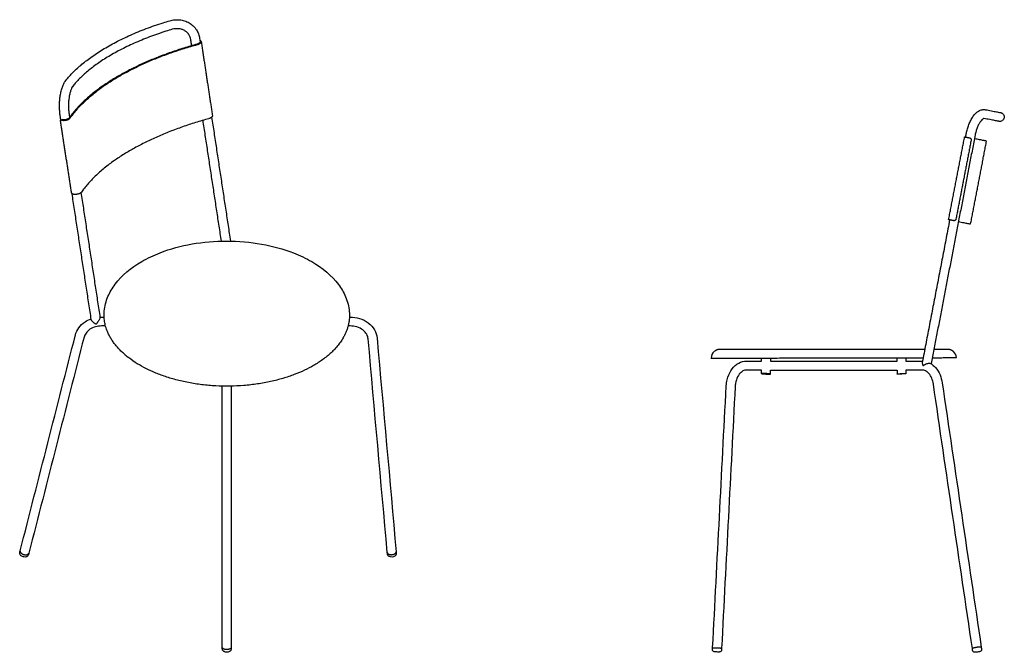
# Model space of a CAD drawing. Header units: millimetres. Extents: x -1688 to 1688, y -497 to 497.
# Tile 1 of 3: x -1688 to -148, y -493 to 497. Entities that reach past the tile are written whole.
import ezdxf

# ---------------------------------------------------------------- set-up
doc = ezdxf.new("R2010")
doc.units = ezdxf.units.MM
doc.layers.add('Défaut', color=7, linetype='Continuous', true_color=0x000000)

msp = doc.modelspace()

# ---------------------------------------------------------------- linework, layer by layer
at = {"layer": 'Défaut', "lineweight": -3}
for points in [[(-1406.5, 468), (-1405.6, 462.2)], [(-1622.1, 340.6), (-1623.5, 340.1), (-1624.7, 347.9)]]:
    msp.add_lwpolyline(points, dxfattribs=at)
for points, knots in [([(-1617, 400.3), (-1615.1, 402.8), (-1613.3, 404.9), (-1611.5, 407), (-1609.7, 409.1), (-1607.8, 411.1), (-1605.8, 413.2), (-1605.8, 413.2), (-1605.8, 413.2), (-1605.8, 413.2), (-1601.7, 417.4), (-1597.2, 421.6), (-1592.4, 425.7), (-1587.5, 429.9), (-1582.2, 434.1), (-1576.6, 438.1), (-1570.8, 442.3), (-1564.7, 446.3), (-1558.2, 450.3), (-1551.7, 454.3), (-1544.7, 458.2), (-1537.5, 462), (-1530.2, 465.8), (-1522.6, 469.5), (-1514.7, 473), (-1506.7, 476.5), (-1498.4, 479.9), (-1489.9, 483.2), (-1481.3, 486.4), (-1472.5, 489.5), (-1463.5, 492.3), (-1460, 493.4), (-1456.5, 494.5), (-1452.9, 495.6)], [414.99108, 414.99108, 414.99108, 414.99108, 427.934497, 427.934497, 427.934497, 440.812524, 440.812524, 440.812524, 440.867624, 440.867624, 440.867624, 467.588895, 467.588895, 467.588895, 495.069235, 495.069235, 495.069235, 523.218239, 523.218239, 523.218239, 551.92669, 551.92669, 551.92669, 581.067256, 581.067256, 581.067256, 610.500059, 610.500059, 610.500059, 640.081952, 640.081952, 640.081952, 651.590229, 651.590229, 651.590229, 651.590229]), ([(-1452.9, 495.6), (-1450.5, 496.2), (-1448.1, 496.7), (-1445.7, 496.9), (-1443.1, 497.1), (-1440.5, 497.1), (-1438, 496.9), (-1435.3, 496.7), (-1432.7, 496.1), (-1430.2, 495.4), (-1427.6, 494.6), (-1425.2, 493.5), (-1422.9, 492.2), (-1420.6, 490.8), (-1418.4, 489.2), (-1416.5, 487.4), (-1415.2, 486.1), (-1414, 484.8), (-1412.9, 483.3), (-1412.4, 482.7), (-1412, 482.1), (-1411.6, 481.5), (-1410.2, 479.4), (-1409.1, 477.2), (-1408.3, 474.8), (-1407.4, 472.6), (-1406.9, 470.3), (-1406.5, 468)], [651.590229, 651.590229, 651.590229, 651.590229, 659.154015, 659.154015, 659.154015, 667.209505, 667.209505, 667.209505, 675.648217, 675.648217, 675.648217, 684.315581, 684.315581, 684.315581, 693.021646, 693.021646, 693.021646, 699.106173, 699.106173, 699.106173, 701.553304, 701.553304, 701.553304, 709.745192, 709.745192, 709.745192, 717.447361, 717.447361, 717.447361, 717.447361]), ([(-1449.3, 482.1), (-1452.6, 481.1), (-1456, 480), (-1459.3, 479), (-1468, 476.2), (-1476.6, 473.2), (-1484.9, 470.1), (-1493.2, 466.9), (-1501.2, 463.6), (-1509, 460.2), (-1516.6, 456.8), (-1524, 453.2), (-1531.1, 449.5), (-1538, 445.9), (-1544.6, 442.2), (-1550.9, 438.3), (-1557.1, 434.6), (-1562.9, 430.7), (-1568.4, 426.8), (-1573.7, 422.9), (-1578.7, 419), (-1583.3, 415.1), (-1587.8, 411.2), (-1592, 407.4), (-1595.8, 403.4), (-1595.8, 403.4), (-1595.8, 403.4), (-1595.8, 403.4), (-1597.6, 401.5), (-1599.3, 399.7), (-1601, 397.8), (-1602.6, 395.9), (-1604.1, 394.1), (-1605.6, 392.2)], [341.323135, 341.323135, 341.323135, 341.323135, 352.21703, 352.21703, 352.21703, 381.095013, 381.095013, 381.095013, 409.801795, 409.801795, 409.801795, 438.190845, 438.190845, 438.190845, 466.118892, 466.118892, 466.118892, 493.455233, 493.455233, 493.455233, 520.087483, 520.087483, 520.087483, 545.922756, 545.922756, 545.922756, 545.975958, 545.975958, 545.975958, 558.402269, 558.402269, 558.402269, 570.596401, 570.596401, 570.596401, 570.596401]), ([(-1420.3, 465.9), (-1420.6, 467.3), (-1420.9, 468.7), (-1421.4, 470), (-1421.9, 471.3), (-1422.5, 472.6), (-1423.3, 473.8), (-1423.6, 474.2), (-1423.8, 474.5), (-1424.1, 474.9), (-1424.7, 475.7), (-1425.4, 476.5), (-1426.2, 477.3), (-1427.3, 478.3), (-1428.5, 479.3), (-1429.9, 480), (-1431.3, 480.8), (-1432.8, 481.5), (-1434.4, 482), (-1435.9, 482.5), (-1437.6, 482.8), (-1439.3, 483), (-1440.9, 483.1), (-1442.6, 483.1), (-1444.4, 483), (-1446, 482.8), (-1447.6, 482.5), (-1449.2, 482.1)], [408.239105, 408.239105, 408.239105, 408.239105, 413.438159, 413.438159, 413.438159, 418.938049, 418.938049, 418.938049, 420.579107, 420.579107, 420.579107, 424.65994, 424.65994, 424.65994, 430.517641, 430.517641, 430.517641, 436.394675, 436.394675, 436.394675, 442.174411, 442.174411, 442.174411, 447.747683, 447.747683, 447.747683, 452.956212, 452.956212, 452.956212, 452.956212]), ([(-1624.7, 347.9), (-1625, 350), (-1625.2, 352.1), (-1625.4, 354.3), (-1625.6, 356.6), (-1625.7, 359), (-1625.7, 361.4), (-1625.7, 363.9), (-1625.6, 366.5), (-1625.5, 369), (-1625.3, 371.5), (-1625, 374.1), (-1624.7, 376.6), (-1624.4, 379.1), (-1623.9, 381.5), (-1623.4, 383.8), (-1622.9, 386.1), (-1622.3, 388.2), (-1621.7, 390.3), (-1621, 392.2), (-1620.3, 394.1), (-1619.5, 395.8), (-1618.7, 397.4), (-1617.9, 398.9), (-1617, 400.3)], [355.452895, 355.452895, 355.452895, 355.452895, 362.348039, 362.348039, 362.348039, 369.629221, 369.629221, 369.629221, 377.202932, 377.202932, 377.202932, 384.945279, 384.945279, 384.945279, 392.716083, 392.716083, 392.716083, 400.37944, 400.37944, 400.37944, 407.825308, 407.825308, 407.825308, 414.99108, 414.99108, 414.99108, 414.99108]), ([(-1605.4, 392.5), (-1605.8, 391.8), (-1606.3, 390.9), (-1606.8, 389.9), (-1607.3, 388.8), (-1607.9, 387.4), (-1608.3, 385.9), (-1608.9, 384.4), (-1609.3, 382.6), (-1609.7, 380.7), (-1610.2, 378.8), (-1610.5, 376.8), (-1610.8, 374.6), (-1611.1, 372.5), (-1611.4, 370.3), (-1611.5, 368.1), (-1611.6, 365.9), (-1611.7, 363.7), (-1611.7, 361.5), (-1611.7, 359.4), (-1611.6, 357.4), (-1611.4, 355.4), (-1611.3, 353.5), (-1611.1, 351.7), (-1610.8, 350)], [570.997206, 570.997206, 570.997206, 570.997206, 576.779338, 576.779338, 576.779338, 582.981414, 582.981414, 582.981414, 589.505386, 589.505386, 589.505386, 596.212368, 596.212368, 596.212368, 602.943185, 602.943185, 602.943185, 609.538819, 609.538819, 609.538819, 615.859523, 615.859523, 615.859523, 621.797913, 621.797913, 621.797913, 621.797913]), ([(-207.3, 319.3), (-206.9, 321.6), (-206.3, 323.9), (-205.7, 326.1), (-205.1, 328.4), (-204.3, 330.7), (-203.5, 332.9), (-202.6, 335.3), (-201.6, 337.5), (-200.5, 339.5), (-199.4, 341.7), (-198.2, 343.6), (-197, 345.5), (-195.7, 347.3), (-194.3, 349), (-192.8, 350.4), (-192.6, 350.6), (-192.4, 350.9), (-192, 351.2), (-191.8, 351.4), (-191.7, 351.5), (-190.5, 352.5), (-189.4, 353.4), (-188.1, 354.1), (-186.4, 355.1), (-184.6, 355.8), (-182.7, 356.2), (-180.9, 356.6), (-179, 356.6), (-177.1, 356.3)], [407.341653, 407.341653, 407.341653, 407.341653, 414.331884, 414.331884, 414.331884, 421.762291, 421.762291, 421.762291, 429.549443, 429.549443, 429.549443, 437.588295, 437.588295, 437.588295, 445.772057, 445.772057, 445.772057, 447.125431, 447.125431, 447.913158, 447.913158, 447.913158, 454.011041, 454.011041, 454.011041, 462.255264, 462.255264, 462.255264, 470.318049, 470.318049, 470.318049, 470.318049]), ([(-177.1, 356.3), (-175.6, 356), (-174.2, 355.7), (-172.9, 355.5), (-169.4, 354.8), (-166.4, 354.2), (-163.8, 353.7), (-161.3, 353.2), (-159.2, 352.8), (-157.7, 352.5), (-156.1, 352.2), (-155, 352), (-154.4, 351.9), (-154, 351.8), (-153.8, 351.8), (-153.8, 351.8)], [470.318049, 470.318049, 470.318049, 470.318049, 481.519061, 481.519061, 481.519061, 510.748726, 510.748726, 510.748726, 539.818031, 539.818031, 539.818031, 568.582026, 568.582026, 568.582026, 586.829475, 586.829475, 586.829475, 586.829475]), ([(-1624, 338.3), (-1624, 338.4), (-1624, 338.6), (-1624, 338.8), (-1624, 339), (-1624, 339.2), (-1624, 339.4), (-1624, 339.6), (-1623.9, 339.7), (-1623.8, 339.8), (-1623.8, 340), (-1623.7, 340.1), (-1623.6, 340.1), (-1623.5, 340.1), (-1623.5, 340.1)], [622.029534, 622.029534, 622.029534, 622.029534, 622.283623, 622.545809, 622.81544, 623.091714, 623.37368, 623.660269, 623.950327, 624.242663, 624.536101, 624.829524, 625.121915, 625.217631, 625.217631, 625.217631, 625.217631]), ([(-1623.5, 340.1), (-1623.5, 340.1), (-1623.4, 340.2), (-1623.2, 340.2), (-1623.1, 340.2), (-1622.9, 340.2), (-1622.7, 340.1), (-1622.6, 340.1), (-1622.5, 340.1)], [625.217631, 625.217631, 625.217631, 625.217631, 625.412367, 625.700078, 625.984329, 626.264453, 626.539811, 626.80977, 626.80977, 626.80977, 626.80977]), ([(-1621.1, 340.6), (-1621.1, 340.6), (-1621.3, 340.6), (-1621.5, 340.7), (-1621.7, 340.7), (-1621.9, 340.7), (-1622, 340.7), (-1622.1, 340.6), (-1622.1, 340.6)], [343.42757, 343.42757, 343.42757, 343.42757, 343.706194, 343.988569, 344.274163, 344.562498, 344.853112, 345.049249, 345.049249, 345.049249, 345.049249]), ([(-179.7, 342.5), (-179.7, 342.5), (-179.8, 342.5), (-179.9, 342.5), (-180.1, 342.5), (-180.5, 342.4), (-181, 342.1), (-181.4, 341.8), (-181.9, 341.5), (-182.4, 341), (-182.5, 340.9), (-182.6, 340.9), (-182.7, 340.7), (-182.9, 340.6), (-183, 340.4), (-183.8, 339.7), (-184.7, 338.6), (-185.5, 337.4), (-186.4, 336.2), (-187.3, 334.7), (-188.1, 333.1), (-188.9, 331.5), (-189.7, 329.8), (-190.4, 327.9), (-191.1, 326.2), (-191.7, 324.3), (-192.2, 322.3), (-192.8, 320.5), (-193.2, 318.6), (-193.6, 316.7)], [725.284237, 725.284237, 725.284237, 725.284237, 730.984995, 730.984995, 730.984995, 736.947314, 736.947314, 736.947314, 741.506015, 741.506015, 741.506015, 742.104787, 742.104787, 743.139046, 743.139046, 743.139046, 749.538871, 749.538871, 749.538871, 756.014333, 756.014333, 756.014333, 762.411058, 762.411058, 762.411058, 768.584583, 768.584583, 768.584583, 774.421642, 774.421642, 774.421642, 774.421642]), ([(-156.5, 338.1), (-156.5, 338.1), (-156.7, 338.1), (-157, 338.2), (-157.7, 338.3), (-158.7, 338.5), (-160.3, 338.8), (-161.9, 339.1), (-163.9, 339.5), (-166.5, 340), (-169, 340.5), (-172, 341.1), (-175.5, 341.7), (-176.8, 342), (-178.2, 342.2), (-179.7, 342.5)], [609.147962, 609.147962, 609.147962, 609.147962, 627.395411, 627.395411, 627.395411, 656.159407, 656.159407, 656.159407, 685.228711, 685.228711, 685.228711, 714.458376, 714.458376, 714.458376, 725.284237, 725.284237, 725.284237, 725.284237]), ([(-148.3, 343.6), (-148.6, 341.8), (-149.7, 340.2), (-152, 338.6), (-152.9, 338.2), (-154.1, 338), (-154.4, 338), (-155, 337.9), (-155.3, 337.9), (-155.8, 338), (-155.9, 338), (-156.1, 338), (-156.5, 338.1), (-156.5, 338.1)], [597.98869, 597.98869, 597.98869, 597.98869, 603.839176, 603.839176, 606.837741, 606.837741, 607.788929, 607.788929, 608.707074, 608.707074, 609.14694, 609.14694, 609.147962, 609.147962, 609.147962, 609.147962]), ([(-153.8, 351.8), (-153.8, 351.8), (-153.7, 351.8), (-153.7, 351.8), (-153.7, 351.8), (-153.6, 351.8), (-153.5, 351.7), (-153.3, 351.7), (-153.1, 351.6), (-152.7, 351.5), (-152.5, 351.4), (-151.9, 351.2), (-151.6, 351), (-150.6, 350.3), (-149.9, 349.7), (-148.3, 347.3), (-147.9, 345.4), (-148.3, 343.6)], [586.829475, 586.829475, 586.829475, 586.829475, 586.829503, 586.829503, 586.936306, 586.936306, 587.149929, 587.149929, 587.577201, 587.577201, 588.469057, 588.469057, 589.393011, 589.393011, 592.305719, 592.305719, 597.98869, 597.98869, 597.98869, 597.98869]), ([(-201.7, 312.1), (-201.5, 312), (-201.4, 312), (-201.1, 311.8), (-200.9, 311.7), (-200.7, 311.5), (-200.5, 311.3), (-200.3, 311.1), (-200.2, 310.9), (-200, 310.5), (-199.8, 310.1), (-199.8, 309.6), (-199.7, 309.4), (-199.8, 309.2), (-199.8, 309.1), (-199.8, 308.9), (-199.8, 308.9), (-199.8, 308.8), (-199.8, 308.8), (-199.8, 308.8), (-199.8, 308.7), (-199.8, 308.7)], [18.711173, 18.711173, 18.711173, 18.711173, 19.22057, 19.22057, 19.755711, 19.755711, 20.290819, 20.290819, 20.825818, 20.825818, 21.896611, 21.896611, 22.430873, 22.430873, 22.697876, 22.697876, 22.831361, 22.831361, 22.898101, 22.898101, 22.964842, 22.964842, 22.964842, 22.964842]), ([(-1604.9, 224.1), (-1604.9, 224.1), (-1605.1, 224.1), (-1605.3, 224.2), (-1605.5, 224.3), (-1605.7, 224.5), (-1605.8, 224.7), (-1606, 224.9), (-1606.2, 225.1), (-1606.3, 225.3), (-1606.5, 225.6), (-1606.6, 225.8), (-1606.7, 226.1), (-1606.8, 226.3), (-1606.9, 226.6), (-1607, 226.9), (-1607, 227.1), (-1607.1, 227.4), (-1607.1, 227.5), (-1607.1, 227.6)], [491.249299, 491.249299, 491.249299, 491.249299, 491.519257, 491.794615, 492.074739, 492.35899, 492.646701, 492.937153, 493.229544, 493.522968, 493.816405, 494.108741, 494.398799, 494.685388, 494.967354, 495.243628, 495.51326, 495.775445, 496.029534, 496.029534, 496.029534, 496.029534]), ([(-223.6, 185), (-223.6, 185), (-223.6, 184.9), (-223.6, 184.9), (-223.6, 184.9), (-223.6, 184.8), (-223.7, 184.8), (-223.7, 184.6), (-223.7, 184.6), (-223.8, 184.3), (-223.9, 184.1), (-224.2, 183.7), (-224.4, 183.4), (-224.8, 183.1), (-224.9, 183), (-225.3, 182.8), (-225.4, 182.7), (-225.8, 182.6), (-225.9, 182.6), (-226.3, 182.6), (-226.4, 182.5), (-226.6, 182.6)], [148.964842, 148.964842, 148.964842, 148.964842, 149.031582, 149.031582, 149.098323, 149.098323, 149.231808, 149.231808, 149.498811, 149.498811, 150.033072, 150.033072, 151.103866, 151.103866, 151.638864, 151.638864, 152.173972, 152.173972, 152.709114, 152.709114, 153.21851, 153.21851, 153.21851, 153.21851]), ([(-1497, 118.8), (-1488.1, 124), (-1478.4, 128.5), (-1468.1, 132.5), (-1437, 144.5), (-1401, 150.8), (-1364.1, 150.7), (-1327.1, 150.7), (-1290.9, 144.3), (-1259.7, 132.2), (-1249.5, 128.2), (-1240, 123.6), (-1231.2, 118.6)], [728.431811, 728.431811, 728.431811, 728.431811, 765.19516, 765.19516, 765.19516, 876.638467, 876.638467, 876.638467, 988.545464, 988.545464, 988.545464, 1024.856915, 1024.856915, 1024.856915, 1024.856915]), ([(-1555.7, 41.2), (-1554.9, 48.9), (-1553, 56.6), (-1547, 70.6), (-1543.2, 77.1), (-1538.6, 83.2), (-1528.4, 96.9), (-1514.2, 108.9), (-1497, 118.8)], [589.091428, 589.091428, 589.091428, 589.091428, 624.492646, 624.492646, 656.66903, 656.66903, 656.66903, 728.431811, 728.431811, 728.431811, 728.431811]), ([(-1231.2, 118.6), (-1213.9, 108.6), (-1199.7, 96.5), (-1189.5, 82.9), (-1184.9, 76.7), (-1181.1, 70.3), (-1175.1, 56.1), (-1173.1, 48.4), (-1172.4, 40.5)], [1024.856915, 1024.856915, 1024.856915, 1024.856915, 1096.61299, 1096.61299, 1096.61299, 1128.784684, 1128.784684, 1164.64921, 1164.64921, 1164.64921, 1164.64921]), ([(-1562.4, 31.1), (-1562.4, 31.1), (-1562.4, 31.1), (-1562.4, 30.9), (-1562.4, 30.7), (-1562.4, 30.4), (-1562.5, 30.1), (-1562.6, 29.9), (-1562.7, 29.6)], [403.127871, 403.127871, 403.127871, 403.127871, 403.232265, 403.232265, 404.676558, 404.676558, 404.676558, 405.962239, 405.962239, 405.962239, 405.962239]), ([(-1170.9, 31.8), (-1166, 31.8), (-1161.1, 31.1), (-1156.5, 29.7), (-1151.5, 28.1), (-1146.8, 25.8), (-1142.8, 22.8), (-1138.8, 19.7), (-1135.4, 15.9), (-1133, 11.7), (-1130.8, 7.8), (-1129.4, 3.4), (-1129, -1)], [388.908204, 388.908204, 388.908204, 388.908204, 403.691914, 403.691914, 403.691914, 419.717844, 419.717844, 419.717844, 435.965977, 435.965977, 435.965977, 451.255671, 451.255671, 451.255671, 451.255671]), ([(-1600.8, 3.8), (-1599.8, 7.8), (-1598, 11.6), (-1595.5, 15), (-1592.9, 18.6), (-1589.6, 21.7), (-1585.7, 24.3), (-1582.8, 26.2), (-1579.6, 27.8), (-1576.2, 29)], [1301.397641, 1301.397641, 1301.397641, 1301.397641, 1315.370073, 1315.370073, 1315.370073, 1330.023039, 1330.023039, 1330.023039, 1341.118958, 1341.118958, 1341.118958, 1341.118958]), ([(-1559.8, 17.8), (-1563, 17.8), (-1566.3, 17.4), (-1569.3, 16.5), (-1572.5, 15.6), (-1575.5, 14.3), (-1578, 12.6), (-1580.5, 10.9), (-1582.6, 8.9), (-1584.2, 6.7), (-1585.7, 4.7), (-1586.7, 2.5), (-1587.3, 0.4)], [388.908204, 388.908204, 388.908204, 388.908204, 398.645087, 398.645087, 398.645087, 408.931224, 408.931224, 408.931224, 419.113907, 419.113907, 419.113907, 428.606226, 428.606226, 428.606226, 428.606226]), ([(-1569.9, 21.3), (-1570, 21.4), (-1570.1, 21.4), (-1570.4, 21.7), (-1570.6, 21.8), (-1570.8, 22), (-1571.1, 22.2), (-1571.5, 22.5), (-1572.1, 23), (-1572.4, 23.2), (-1572.7, 23.5), (-1572.9, 23.7), (-1573.1, 23.8), (-1573.3, 24), (-1574, 24.7), (-1574.6, 25.3), (-1575.4, 26.3), (-1575.6, 26.6), (-1575.9, 27.2), (-1576, 27.5), (-1576, 27.8), (-1576, 27.8), (-1576, 27.9), (-1576, 27.9)], [418.813319, 418.813319, 418.813319, 418.813319, 419.18252, 419.18252, 420.004666, 420.004666, 420.004666, 421.180022, 421.180022, 422.356558, 422.356558, 422.356558, 423.212726, 423.212726, 423.212726, 426.201767, 426.201767, 427.69929, 427.69929, 429.198359, 429.198359, 429.198359, 429.343121, 429.343121, 429.343121, 429.343121]), ([(-1568.7, 20.7), (-1568.7, 20.7), (-1568.7, 20.7), (-1568.8, 20.7), (-1568.8, 20.7), (-1568.9, 20.7), (-1568.9, 20.8), (-1569.1, 20.8), (-1569.2, 20.9), (-1569.4, 21), (-1569.6, 21.1), (-1569.8, 21.2), (-1569.9, 21.3), (-1569.9, 21.3)], [417.468198, 417.468198, 417.468198, 417.468198, 417.53714, 417.53714, 417.614955, 417.614955, 417.768023, 417.768023, 418.075886, 418.075886, 418.699976, 418.699976, 418.813319, 418.813319, 418.813319, 418.813319]), ([(-1568.2, 20.8), (-1568.3, 20.8), (-1568.3, 20.8), (-1568.3, 20.7), (-1568.3, 20.7), (-1568.3, 20.7), (-1568.4, 20.7), (-1568.5, 20.7), (-1568.5, 20.7), (-1568.6, 20.7), (-1568.6, 20.7), (-1568.6, 20.7), (-1568.6, 20.7), (-1568.6, 20.7), (-1568.7, 20.7), (-1568.7, 20.7)], [417.0015407, 417.0015407, 417.0015407, 417.0015407, 417.005092, 417.005092, 417.1102049, 417.1102049, 417.1102049, 417.2787047, 417.2787047, 417.3592279, 417.3592279, 417.3592279, 417.3866559, 417.3866559, 417.4681981, 417.4681981, 417.4681981, 417.4681981]), ([(-1567.9, 21.2), (-1567.9, 21.1), (-1568, 21), (-1568.1, 20.9), (-1568.1, 20.8), (-1568.2, 20.8), (-1568.2, 20.8), (-1568.2, 20.8)], [416.421117, 416.421117, 416.421117, 416.421117, 416.7289678, 416.7289678, 416.9128667, 416.9128667, 416.9862446, 416.9862446, 416.9862446, 416.9862446]), ([(-1562.7, 29.6), (-1562.9, 29), (-1563.2, 28.4), (-1564, 27), (-1564.4, 26.3), (-1564.8, 25.7), (-1565.2, 25.1), (-1565.7, 24.5), (-1566.1, 23.9), (-1566.3, 23.6), (-1566.5, 23.3), (-1566.9, 22.7), (-1567.1, 22.4), (-1567.4, 22), (-1567.5, 21.9), (-1567.6, 21.7), (-1567.6, 21.6), (-1567.7, 21.4), (-1567.8, 21.3), (-1567.9, 21.2)], [405.962239, 405.962239, 405.962239, 405.962239, 408.418835, 408.418835, 410.866978, 410.866978, 410.866978, 413.055685, 413.055685, 413.055685, 414.198574, 414.198574, 415.332996, 415.332996, 415.667578, 415.667578, 416.000665, 416.000665, 416.421117, 416.421117, 416.421117, 416.421117]), ([(-1142.9, -2.3), (-1143.2, 0.1), (-1143.9, 2.5), (-1145.2, 4.8), (-1146.6, 7.3), (-1148.7, 9.6), (-1151.3, 11.6), (-1153.9, 13.6), (-1157.1, 15.2), (-1160.6, 16.3), (-1163.8, 17.3), (-1167.4, 17.8), (-1170.9, 17.8)], [1299.281062, 1299.281062, 1299.281062, 1299.281062, 1309.611624, 1309.611624, 1309.611624, 1320.835872, 1320.835872, 1320.835872, 1332.191299, 1332.191299, 1332.191299, 1342.813498, 1342.813498, 1342.813498, 1342.813498]), ([(-599.5, -20.6), (-600.8, -21.4), (-601.3, -21.8), (-601.7, -22.2), (-604.6, -24.6), (-606.3, -28), (-606.6, -32.5)], [264.324205, 264.324205, 264.324205, 264.324205, 266.131832, 266.131832, 266.131832, 277.412782, 277.412782, 277.412782, 277.412782]), ([(-571.3, -18.9), (-574.6, -18.9), (-577.6, -18.9), (-584.4, -18.9), (-587.6, -18.8), (-590.3, -18.8), (-590.9, -18.8), (-591.8, -18.8), (-592.1, -18.8), (-592.4, -18.8), (-592.5, -18.8), (-592.6, -18.8), (-592.6, -18.8), (-592.6, -18.8), (-592.6, -18.8), (-592.6, -18.8)], [168.819318, 168.819318, 168.819318, 168.819318, 190.110955, 190.110955, 224.89449, 224.89449, 236.054943, 236.054943, 246.980245, 246.980245, 252.318452, 252.318452, 254.98773, 254.98773, 256.989786, 256.989786, 256.989786, 256.989786]), ([(-414.7, -19.2), (-461.8, -19.1), (-507.1, -19), (-540.5, -18.9), (-546.5, -18.9), (-552, -18.9), (-571.3, -18.9)], [0, 0, 0, 0, 143.422423, 143.422423, 143.422423, 168.819318, 168.819318, 168.819318, 168.819318]), ([(-272.4, -18.9), (-277.4, -18.9), (-282.9, -18.9), (-288.8, -18.9), (-322.3, -19), (-367.5, -19.1), (-414.7, -19.2)], [-168.819318, -168.819318, -168.819318, -168.819318, -143.422423, -143.422423, -143.422423, 0, 0, 0, 0]), ([(-236.7, -18.8), (-236.7, -18.8), (-236.7, -18.8), (-236.7, -18.8), (-236.8, -18.8), (-236.8, -18.8), (-236.9, -18.8), (-237.2, -18.8), (-237.6, -18.8), (-238.4, -18.8), (-239, -18.8), (-241.8, -18.8), (-245, -18.9), (-251.8, -18.9), (-254.8, -18.9), (-258.1, -18.9)], [788.196094, 788.196094, 788.196094, 788.196094, 790.198151, 790.198151, 792.867428, 792.867428, 798.205636, 798.205636, 809.130937, 809.130937, 820.291391, 820.291391, 855.074925, 855.074925, 876.366563, 876.366563, 876.366563, 876.366563]), ([(-222.7, -31.7), (-223, -28), (-224.8, -24.6), (-227.6, -22.2), (-228.1, -21.8), (-228.6, -21.4), (-229.8, -20.6)], [767.773099, 767.773099, 767.773099, 767.773099, 779.054048, 779.054048, 779.054048, 780.861675, 780.861675, 780.861675, 780.861675]), ([(-582.9, -76.3), (-582.8, -74.5), (-582.6, -72.8), (-582.4, -71), (-581.9, -68), (-581.3, -65.1), (-580.3, -62.3), (-578.8, -57.5), (-576.5, -53.1), (-573.7, -49.3), (-570.7, -45.5), (-567.2, -42.4), (-563.3, -40.3), (-559.5, -38.3), (-555.4, -37.2), (-551.2, -37.2)], [481.181012, 481.181012, 481.181012, 481.181012, 486.476989, 486.476989, 486.476989, 495.657221, 495.657221, 495.657221, 511.477156, 511.477156, 511.477156, 527.669869, 527.669869, 527.669869, 543.068275, 543.068275, 543.068275, 543.068275]), ([(-276.2, -38.8), (-276.2, -39.1), (-276.3, -39.3), (-276.3, -39.5), (-276.3, -40), (-276.2, -40.6), (-276.1, -41.2), (-276.1, -41.4), (-276, -41.7), (-275.9, -42.1), (-275.9, -42.3), (-275.8, -42.5), (-275.8, -42.7), (-275.7, -42.9), (-275.7, -43), (-275.7, -43.1)], [-42.615456, -42.615456, -42.615456, -42.615456, -41.424921, -41.424921, -41.424921, -39.073837, -39.073837, -39.073837, -37.992701, -37.992701, -37.452934, -37.452934, -36.914482, -36.914482, -36.603772, -36.603772, -36.603772, -36.603772]), ([(-275.7, -43.1), (-275.6, -43.3), (-275.6, -43.5), (-275.5, -43.8), (-275.4, -43.9), (-275.4, -44), (-275.4, -44), (-275.4, -44)], [-36.603772, -36.603772, -36.603772, -36.603772, -35.873191, -35.873191, -35.515422, -35.515422, -35.449166, -35.449166, -35.449166, -35.449166]), ([(-275.4, -44), (-275.3, -44.1), (-275.3, -44.1), (-275.3, -44.1), (-275.3, -44.2), (-275.2, -44.2), (-275.2, -44.2), (-275.2, -44.2), (-275.2, -44.2), (-275.1, -44.2), (-275.1, -44.2), (-275, -44.2), (-275, -44.2), (-275, -44.2), (-275, -44.2), (-275, -44.2), (-275, -44.2), (-275, -44.2)], [-35.4491658, -35.4491658, -35.4491658, -35.4491658, -35.3315853, -35.3315853, -35.2358074, -35.2358074, -35.1307301, -35.1307301, -35.1307301, -34.9622872, -34.9622872, -34.8817913, -34.8817913, -34.8817913, -34.8562372, -34.8562372, -34.772821, -34.772821, -34.772821, -34.772821]), ([(-275, -44.2), (-274.9, -44.2), (-274.9, -44.2), (-274.9, -44.2), (-274.9, -44.2), (-274.8, -44.2), (-274.8, -44.2), (-274.8, -44.2)], [-34.772821, -34.772821, -34.772821, -34.772821, -34.7038788, -34.7038788, -34.6260635, -34.6260635, -34.5443826, -34.5443826, -34.5443826, -34.5443826]), ([(-274.8, -44.2), (-274.8, -44.2), (-274.7, -44.2), (-274.7, -44.1), (-274.6, -44.1), (-274.3, -43.9), (-274.2, -43.8), (-273.7, -43.5), (-273.4, -43.3), (-273.1, -43.1)], [-34.544383, -34.544383, -34.544383, -34.544383, -34.472996, -34.472996, -34.165133, -34.165133, -33.541043, -33.541043, -32.286293, -32.286293, -32.286293, -32.286293]), ([(-273.1, -43.1), (-272.8, -42.9), (-272.4, -42.7), (-271.9, -42.3), (-271.7, -42.2), (-271.5, -42.1)], [-32.286293, -32.286293, -32.286293, -32.286293, -31.04918, -31.04918, -30.326634, -30.326634, -30.326634, -30.326634]), ([(-271.5, -42.1), (-271.3, -42), (-271.2, -42), (-271, -41.9), (-270.8, -41.8), (-270.5, -41.7), (-270.2, -41.6), (-269.3, -41.2), (-268.4, -40.9), (-267, -40.6), (-266.5, -40.5), (-265.6, -40.4), (-265.2, -40.4), (-264.8, -40.4), (-264.4, -40.4), (-264.1, -40.5), (-263.6, -40.6), (-263.4, -40.7), (-263.2, -40.8)], [-30.326634, -30.326634, -30.326634, -30.326634, -29.808148, -29.808148, -29.808148, -28.971774, -28.971774, -28.971774, -25.988593, -25.988593, -24.494032, -24.494032, -22.997932, -22.997932, -22.997932, -21.536431, -21.536431, -20.420405, -20.420405, -20.420405, -20.420405]), ([(-263.2, -40.8), (-260.3, -42.5), (-257.7, -44.8), (-255.3, -47.4), (-252.6, -50.6), (-250.3, -54.4), (-248.5, -58.6), (-246.9, -62.5), (-245.7, -66.7), (-245.1, -71)], [-20.420405, -20.420405, -20.420405, -20.420405, -8.30923, -8.30923, -8.30923, 6.066129, 6.066129, 6.066129, 19.415289, 19.415289, 19.415289, 19.415289]), ([(-551.2, -51.2), (-553, -51.2), (-554.8, -51.6), (-556.7, -52.6), (-558.7, -53.7), (-560.7, -55.4), (-562.5, -57.8), (-564.3, -60.2), (-565.9, -63.2), (-567, -66.7), (-567.7, -68.7), (-568.2, -70.9), (-568.5, -73.1)], [38.784874, 38.784874, 38.784874, 38.784874, 49.253644, 49.253644, 49.253644, 60.655363, 60.655363, 60.655363, 72.249755, 72.249755, 72.249755, 79.109114, 79.109114, 79.109114, 79.109114]), ([(-520.7, -56.7), (-521.6, -56.6), (-522.5, -56.6), (-524.2, -56.6), (-525, -56.6), (-526.3, -56.6), (-526.8, -56.6), (-527.5, -56.6), (-527.7, -56.7), (-527.7, -56.7), (-527.7, -56.7), (-527.5, -56.8), (-526.8, -56.9), (-526.3, -57), (-525, -57.1), (-524.2, -57.1), (-522.5, -57.3), (-521.6, -57.3), (-520.7, -57.4)], [22.15628, 22.15628, 22.15628, 22.15628, 24.923961, 24.923961, 27.691734, 27.691734, 30.45948, 30.45948, 33.227126, 33.227126, 33.227126, 35.998514, 35.998514, 38.769813, 38.769813, 41.541139, 41.541139, 44.312562, 44.312562, 44.312562, 44.312562]), ([(-513.7, -57.3), (-513.7, -57.3), (-513.9, -57.2), (-514.6, -57.1), (-515.1, -57.1), (-516.4, -57), (-517.2, -56.9), (-518.9, -56.8), (-519.8, -56.7), (-520.7, -56.7)], [11.072249, 11.072249, 11.072249, 11.072249, 13.842232, 13.842232, 16.613531, 16.613531, 19.384857, 19.384857, 22.15628, 22.15628, 22.15628, 22.15628]), ([(-520.7, -57.4), (-519.8, -57.4), (-518.9, -57.4), (-517.2, -57.5), (-516.4, -57.5), (-515.1, -57.5), (-514.6, -57.5), (-513.9, -57.4), (-513.7, -57.4), (-513.7, -57.3)], [44.312562, 44.312562, 44.312562, 44.312562, 47.080243, 47.080243, 49.848015, 49.848015, 52.61576, 52.61576, 55.383405, 55.383405, 55.383405, 55.383405]), ([(-315.7, -57.4), (-315.7, -57.3), (-315.5, -57.3), (-314.8, -57.2), (-314.3, -57.1), (-313, -57), (-312.2, -56.9), (-310.5, -56.8), (-309.6, -56.7), (-308.7, -56.7)], [258.29004, 258.29004, 258.29004, 258.29004, 261.060486, 261.060486, 263.832231, 263.832231, 266.603948, 266.603948, 269.375762, 269.375762, 269.375762, 269.375762]), ([(-308.7, -57.4), (-309.6, -57.4), (-310.5, -57.4), (-312.2, -57.5), (-313, -57.5), (-314.3, -57.5), (-314.8, -57.5), (-315.5, -57.4), (-315.7, -57.4), (-315.7, -57.4)], [291.534135, 291.534135, 291.534135, 291.534135, 294.301874, 294.301874, 297.069722, 297.069722, 299.837598, 299.837598, 302.605375, 302.605375, 302.605375, 302.605375]), ([(-308.7, -56.7), (-307.7, -56.6), (-306.8, -56.6), (-305.1, -56.6), (-304.4, -56.5), (-303.1, -56.5), (-302.5, -56.6), (-301.8, -56.6), (-301.7, -56.6), (-301.7, -56.7), (-301.7, -56.7), (-301.8, -56.8), (-302.5, -56.9), (-303.1, -56.9), (-304.4, -57.1), (-305.1, -57.1), (-306.8, -57.3), (-307.7, -57.3), (-308.7, -57.4)], [269.375762, 269.375762, 269.375762, 269.375762, 272.143503, 272.143503, 274.911351, 274.911351, 277.679228, 277.679228, 280.447006, 280.447006, 280.447006, 283.218857, 283.218857, 285.990603, 285.990603, 288.76232, 288.76232, 291.534135, 291.534135, 291.534135, 291.534135]), ([(-258.9, -73.1), (-259.4, -69.8), (-260.3, -66.8), (-261.4, -64), (-262.6, -61.1), (-264.2, -58.6), (-265.9, -56.6), (-267.6, -54.7), (-269.4, -53.3), (-271.2, -52.4), (-272.9, -51.6), (-274.5, -51.2), (-276.1, -51.2), (-276.1, -51.2), (-276.2, -51.2), (-276.2, -51.2)], [891.369787, 891.369787, 891.369787, 891.369787, 901.32384, 901.32384, 901.32384, 911.778136, 911.778136, 911.778136, 922.073896, 922.073896, 922.073896, 931.351809, 931.351809, 931.351809, 931.664917, 931.664917, 931.664917, 931.664917]), ([(-1371.1, -133.4), (-1371.1, -129.8), (-1371.1, -125.8), (-1371.1, -121.6), (-1371.1, -117.2), (-1371.1, -112.5), (-1371.1, -108.1), (-1371.1, -103.7), (-1371.1, -99.4), (-1371.1, -95.7), (-1371.1, -92.2), (-1371.1, -89.1), (-1371.1, -86.7)], [437.283189, 437.283189, 437.283189, 437.283189, 449.982894, 449.982894, 449.982894, 463.650388, 463.650388, 463.650388, 477.31781, 477.31781, 477.31781, 490.017502, 490.017502, 490.017502, 490.017502]), ([(-1357.1, -86.7), (-1357.1, -89.1), (-1357.1, -92.2), (-1357.1, -95.7), (-1357.1, -99.4), (-1357.1, -103.7), (-1357.1, -108.1), (-1357.1, -112.5), (-1357.1, -117.2), (-1357.1, -121.6), (-1357.1, -125.8), (-1357.1, -129.8), (-1357.1, -133.4)], [388.908204, 388.908204, 388.908204, 388.908204, 401.607896, 401.607896, 401.607896, 415.275318, 415.275318, 415.275318, 428.942812, 428.942812, 428.942812, 441.642517, 441.642517, 441.642517, 441.642517]), ([(-1675.2, -341.9), (-1675.7, -342.5), (-1676.4, -343), (-1677.2, -343.3), (-1677.3, -343.4), (-1677.5, -343.4), (-1677.7, -343.5), (-1678.9, -343.8), (-1680.3, -343.9), (-1681.6, -343.6), (-1683.1, -343.4), (-1684.5, -342.8), (-1685.7, -341.9), (-1685.8, -341.8), (-1685.8, -341.8), (-1686.1, -341.5), (-1686.2, -341.4), (-1686.4, -341.3), (-1686.7, -341), (-1686.9, -340.6), (-1687.2, -340.3), (-1687.5, -339.8), (-1687.7, -339.2), (-1687.8, -338.7), (-1687.9, -338.3), (-1688, -338), (-1687.9, -337.6), (-1687.9, -337.3), (-1687.9, -337), (-1687.8, -336.6)], [856.793048, 856.793048, 856.793048, 856.793048, 859.484871, 859.484871, 859.484871, 860.141624, 860.141624, 860.141624, 864.241217, 864.241217, 864.241217, 868.867368, 868.867368, 868.867368, 869.231682, 869.231682, 869.878725, 869.878725, 869.878725, 871.282319, 871.282319, 871.282319, 873.224905, 873.224905, 873.224905, 874.351088, 874.351088, 874.351088, 875.442581, 875.442581, 875.442581, 875.442581]), ([(-1098.9, -337.8), (-1098.9, -337.9), (-1098.9, -338), (-1098.9, -338.1), (-1098.8, -338.7), (-1099, -339.3), (-1099.2, -339.8), (-1099.3, -340.2), (-1099.5, -340.5), (-1099.7, -340.8), (-1100.1, -341.4), (-1100.6, -341.8), (-1101.1, -342.2), (-1101.2, -342.3), (-1101.3, -342.3), (-1101.4, -342.4), (-1102.6, -343.2), (-1104.1, -343.6), (-1105.6, -343.7), (-1107.1, -343.8), (-1108.5, -343.6), (-1109.8, -343), (-1109.9, -343), (-1109.9, -342.9), (-1110, -342.9), (-1110.7, -342.6), (-1111.3, -342.1), (-1111.8, -341.5), (-1111.9, -341.4), (-1111.9, -341.3), (-1112, -341.2), (-1112.1, -341.1), (-1112.2, -341), (-1112.5, -340.4), (-1112.8, -339.7), (-1112.8, -339)], [864.796607, 864.796607, 864.796607, 864.796607, 865.131171, 865.131171, 865.131171, 867.068029, 867.068029, 867.068029, 868.301658, 868.301658, 868.301658, 870.527998, 870.527998, 870.527998, 870.80888, 870.80888, 870.80888, 875.50155, 875.50155, 875.50155, 879.997465, 879.997465, 879.997465, 880.231205, 880.231205, 880.231205, 882.822663, 882.822663, 882.822663, 883.069562, 883.069562, 883.462013, 883.462013, 883.462013, 885.740126, 885.740126, 885.740126, 885.740126]), ([(-1357.1, -487.5), (-1357.1, -487.5), (-1357.1, -487.6), (-1357.1, -487.6), (-1357.1, -488.2), (-1357.2, -488.8), (-1357.5, -489.3), (-1357.7, -489.7), (-1357.9, -490), (-1358.2, -490.3), (-1358.5, -490.7), (-1358.8, -491), (-1359.2, -491.2), (-1359.4, -491.4), (-1359.7, -491.5), (-1359.9, -491.7), (-1361.2, -492.3), (-1362.6, -492.6), (-1364.1, -492.6), (-1365.7, -492.6), (-1367.1, -492.3), (-1368.3, -491.6), (-1368.4, -491.6), (-1368.5, -491.5), (-1368.7, -491.4), (-1368.9, -491.3), (-1369, -491.2), (-1369.4, -490.9), (-1369.8, -490.6), (-1370.1, -490.2), (-1370.3, -489.9), (-1370.5, -489.6), (-1370.7, -489.3), (-1370.9, -488.7), (-1371.1, -488.1), (-1371.1, -487.5)], [3, 3, 3, 3, 3.091299, 3.091299, 3.091299, 5.028856, 5.028856, 5.028856, 6.38225, 6.38225, 6.38225, 7.934076, 7.934076, 7.934076, 8.867052, 8.867052, 8.867052, 13.429158, 13.429158, 13.429158, 18.003854, 18.003854, 18.003854, 18.374145, 18.374145, 18.80602, 18.80602, 18.80602, 20.513126, 20.513126, 20.513126, 21.71154, 21.71154, 21.71154, 23.742253, 23.742253, 23.742253, 23.742253]), ([(-590.3, -490), (-590.4, -490.2), (-590.4, -490.4), (-590.5, -490.5), (-590.7, -490.9), (-590.9, -491.3), (-591.2, -491.5), (-591.8, -492.1), (-592.5, -492.2), (-593.2, -492.3), (-593.5, -492.4), (-593.9, -492.4), (-594.1, -492.4), (-594.4, -492.4), (-595.3, -492.4), (-596.3, -492.3), (-597.4, -492.3), (-598.5, -492.2), (-599.6, -492.1), (-600.4, -492.1), (-600.7, -492), (-600.9, -492), (-601.3, -491.9), (-601.6, -491.9), (-602.3, -491.7), (-602.9, -491.5), (-603.4, -490.9), (-603.7, -490.6), (-603.9, -490.2), (-604.1, -489.8), (-604.2, -489.5), (-604.2, -489.1), (-604.2, -488.7)], [47.522003, 47.522003, 47.522003, 47.522003, 48.123702, 48.123702, 48.123702, 49.374553, 49.374553, 49.374553, 51.890806, 51.890806, 52.795874, 52.795874, 53.994795, 53.994795, 53.994795, 57.347491, 57.347491, 57.347491, 60.701116, 60.701116, 60.701116, 61.924022, 61.924022, 62.768418, 62.768418, 65.242766, 65.242766, 65.242766, 66.493617, 66.493617, 66.493617, 67.640076, 67.640076, 67.640076, 67.640076]), ([(-190.1, -492.6), (-191.3, -492.8), (-192.4, -492.8), (-193.3, -492.8), (-193.8, -492.8), (-194.3, -492.8), (-195.2, -492.6), (-195.7, -492.5), (-196.2, -492.1), (-196.5, -491.9), (-196.8, -491.5), (-197, -491.2), (-197.2, -490.8), (-197.4, -490.4), (-197.4, -490)], [455.48747, 455.48747, 455.48747, 455.48747, 459.085957, 459.085957, 459.085957, 460.959974, 460.959974, 462.841944, 462.841944, 462.841944, 464.206372, 464.206372, 464.206372, 465.413176, 465.413176, 465.413176, 465.413176]), ([(-183.6, -488), (-183.6, -488.2), (-183.5, -488.3), (-183.5, -488.5), (-183.5, -488.7), (-183.6, -488.9), (-183.6, -489.2), (-183.7, -489.6), (-183.9, -490), (-184.2, -490.3), (-184.6, -490.9), (-185, -491.1), (-185.9, -491.6), (-186.3, -491.8), (-186.9, -491.9), (-187.8, -492.2), (-188.9, -492.4), (-190.1, -492.6)], [445.3719, 445.3719, 445.3719, 445.3719, 445.831503, 445.831503, 445.831503, 446.573673, 446.573673, 446.573673, 447.938102, 447.938102, 447.938102, 449.904902, 449.904902, 451.896522, 451.896522, 451.896522, 455.48747, 455.48747, 455.48747, 455.48747])]:
    msp.add_open_spline(points, degree=3, knots=knots, dxfattribs=at)
for points, degree in [([(-1418.9, 456.4), (-1419.6, 461.2), (-1420.3, 465.9)], 2), ([(-1404.1, 462.9), (-1395.3, 404.9), (-1386.5, 346.9)], 2), ([(-1605.6, 392.2), (-1605.5, 392.3), (-1605.5, 392.4), (-1605.4, 392.5)], 3), ([(-1605.3, 398.1), (-1605.3, 398.1), (-1605.3, 398.1), (-1605.3, 398.1)], 3), ([(-1622.9, 340.2), (-1623, 340.2), (-1623, 340.3)], 2), ([(-1610.8, 350), (-1610.4, 347), (-1609.9, 344)], 2), ([(-1372.4, 150.6), (-1386.8, 245.2), (-1401.2, 339.7)], 2), ([(-1387.7, 344.4), (-1373, 247.6), (-1358.3, 150.7)], 2), ([(-1607.1, 227.6), (-1615.5, 283), (-1624, 338.3)], 2), ([(-193.6, 316.7), (-228, 137.7), (-262.4, -41.3)], 2), ([(-235, 184.1), (-222.5, 248.9), (-210, 313.7)], 2), ([(-199.8, 308.7), (-211.7, 246.9), (-223.6, 185)], 2), ([(-208.4, 313.4), (-207.9, 316.4), (-207.3, 319.3)], 2), ([(-202.2, 312.2), (-202, 312.2), (-201.9, 312.2), (-201.7, 312.1)], 3), ([(-200.6, 177.5), (-188.1, 242.3), (-175.7, 307.1)], 2), ([(-1576, 27.9), (-1591, 126.3), (-1606, 224.8)], 2), ([(-1592.1, 226.5), (-1577.2, 128.8), (-1562.4, 31.1)], 2), ([(-233.4, 183.8), (-254.8, 72.5), (-276.2, -38.8)], 2), ([(-226.6, 182.6), (-226.8, 182.6), (-227, 182.6), (-227.1, 182.6)], 3), ([(-1562.5, 31.8), (-1561.6, 31.8), (-1560.7, 31.8), (-1559.8, 31.8)], 3), ([(-1559.8, 31.8), (-1558.5, 31.8), (-1557.2, 31.8), (-1555.9, 31.8)], 3), ([(-1172.2, 31.8), (-1171.7, 31.8), (-1171.3, 31.8), (-1170.9, 31.8)], 3), ([(-1568.2, 20.8), (-1568.2, 20.8), (-1568.2, 20.8), (-1568.2, 20.8)], 3), ([(-1568.2, 20.8), (-1568.2, 20.8), (-1568.2, 20.8), (-1568.2, 20.8)], 3), ([(-1553.7, 17.8), (-1555.8, 17.8), (-1557.8, 17.8), (-1559.8, 17.8)], 3), ([(-1170.9, 17.8), (-1172, 17.8), (-1173.1, 17.8), (-1174.3, 17.8)], 3), ([(-1687.2, -334.2), (-1658.4, -221.6), (-1629.6, -108.9), (-1600.8, 3.8)], 3), ([(-1587.3, 0.4), (-1616.1, -112.3), (-1644.8, -225), (-1673.6, -337.7)], 3), ([(-1113, -336.6), (-1123, -225.2), (-1133, -113.7), (-1142.9, -2.3)], 3), ([(-1129, -1), (-1119, -112.5), (-1109.1, -223.9), (-1099.1, -335.4)], 3), ([(-551.2, -37.2), (-543.4, -37.2), (-535.6, -37.2), (-527.7, -37.2)], 3), ([(-527.7, -37.2), (-527.7, -34.8), (-527.7, -32.4)], 2), ([(-513.7, -32.4), (-513.7, -34.8), (-513.7, -37.2)], 2), ([(-513.7, -37.2), (-447.7, -37.2), (-381.7, -37.2), (-315.7, -37.2)], 3), ([(-315.7, -37.2), (-315.7, -34.6), (-315.7, -32)], 2), ([(-301.7, -32), (-301.7, -34.6), (-301.7, -37.2)], 2), ([(-301.7, -37.2), (-293.2, -37.2), (-284.7, -37.2), (-276.2, -37.2)], 3), ([(-276.2, -37.2), (-276.1, -37.2), (-276, -37.2), (-275.9, -37.2)], 3), ([(-263.1, -40.9), (-263.1, -40.9), (-263.1, -40.9)], 2), ([(-527.7, -51.2), (-535.6, -51.2), (-543.4, -51.2), (-551.2, -51.2)], 3), ([(-527.7, -56.7), (-527.7, -53.9), (-527.7, -51.2)], 2), ([(-513.7, -57.3), (-513.7, -54.3), (-513.7, -51.2)], 2), ([(-513.7, -51.2), (-447.7, -51.2), (-381.7, -51.2), (-315.7, -51.2)], 3), ([(-315.7, -51.2), (-315.7, -54.3), (-315.7, -57.4)], 2), ([(-276.2, -51.2), (-284.7, -51.2), (-293.2, -51.2), (-301.7, -51.2)], 3), ([(-301.7, -51.2), (-301.7, -53.9), (-301.7, -56.7)], 2), ([(-1371.1, -86.7), (-1371.1, -83.2), (-1371.1, -79.8), (-1371.1, -76.3)], 3), ([(-1357.1, -76.3), (-1357.1, -79.8), (-1357.1, -83.2), (-1357.1, -86.7)], 3), ([(-604.1, -485.7), (-597, -349.2), (-590, -212.8), (-582.9, -76.3)], 3), ([(-568.5, -73.1), (-568.7, -74.4), (-568.9, -75.7), (-568.9, -77)], 3), ([(-197.9, -487.1), (-218.2, -349.1), (-238.6, -211.1), (-258.9, -73.1)], 3), ([(-245.1, -71), (-224.7, -209), (-204.4, -347.1), (-184, -485.1)], 3), ([(-568.9, -77), (-576, -213.5), (-583, -350), (-590.1, -486.4)], 3), ([(-1371.1, -484.9), (-1371.1, -367.8), (-1371.1, -250.6), (-1371.1, -133.4)], 3), ([(-1357.1, -133.4), (-1357.1, -250.6), (-1357.1, -367.8), (-1357.1, -484.9)], 3), ([(-1687.8, -336.6), (-1687.5, -335.4), (-1687.2, -334.2)], 2), ([(-1673.6, -337.7), (-1673.9, -338.9), (-1674.2, -340.1)], 2), ([(-1112.8, -339), (-1112.9, -337.8), (-1113, -336.6)], 2), ([(-1099.1, -335.4), (-1099, -336.6), (-1098.9, -337.8)], 2), ([(-1674.2, -340.1), (-1674.4, -340.8), (-1674.7, -341.4), (-1675.2, -341.9)], 3), ([(-1371.1, -487.5), (-1371.1, -486.2), (-1371.1, -484.9)], 2), ([(-1357.1, -484.9), (-1357.1, -486.2), (-1357.1, -487.5)], 2), ([(-604.2, -488.7), (-604.1, -487.2), (-604.1, -485.7)], 2), ([(-590.2, -489.4), (-590.2, -489.6), (-590.3, -489.8), (-590.3, -490)], 3), ([(-590.1, -486.5), (-590.2, -487.9), (-590.2, -489.4)], 2), ([(-197.4, -490), (-197.6, -488.6), (-197.9, -487.1)], 2), ([(-184, -485.1), (-183.8, -486.5), (-183.6, -488)], 2)]:
    msp.add_open_spline(points, degree=degree, dxfattribs=at)
for points, weights in [([(-1412.9, 470.2), (-1412.9, 470.2), (-1412.9, 470.2)], [0.889760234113, 0.889794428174, 0.889828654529]), ([(-1404.1, 462.9), (-1404.3, 464.2), (-1406.2, 465)], [0.946501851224, 0.922777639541, 1]), ([(-1410.3, 458.8), (-1558.4, 418.2), (-1610.3, 343.4)], [1, 0.898057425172, 1]), ([(-1608.9, 343.3), (-1557.3, 417.8), (-1409.9, 458.2)], [1, 0.898057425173, 1]), ([(-1392.2, 342.2), (-1539.6, 301.8), (-1591.3, 227.3)], [1, 0.898057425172, 1]), ([(-175.7, 307.1), (-175.7, 307.1), (-194.7, 310.8)], [0.949028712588, 0.949028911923, 0.978492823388]), ([(-219.6, 181.2), (-200.6, 177.5), (-200.6, 177.5)], [0.97849282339, 0.949028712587, 0.949028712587]), ([(-1172.4, 40.5), (-1167.7, -9), (-1228.3, -44)], [0.85419039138, 0.843894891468, 1]), ([(-592.6, -18.8), (-596.3, -18.8), (-599.5, -20.6)], [0.986058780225, 0.946785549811, 0.971452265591]), ([(-229.8, -20.6), (-233, -18.8), (-236.7, -18.8)], [0.971452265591, 0.946785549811, 0.986058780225]), ([(-275.9, -37.2), (-276.1, -37.2), (-276.2, -37.2)], [0.854350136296, 0.85341474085, 0.853577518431]), ([(-260.6, -31.8), (-222.7, -31.7), (-222.7, -31.7)], [0.858145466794, 0.879478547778, 0.999917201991]), ([(-276.2, -51.2), (-276.2, -51.2), (-276.2, -51.2)], [0.853580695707, 0.853579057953, 0.853577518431]), ([(-590.1, -486.4), (-590.1, -486.4), (-590.1, -486.5)], [0.984416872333, 0.991083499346, 0.998089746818])]:
    msp.add_rational_spline(points, weights, degree=2, dxfattribs=at)
for points, weights, knots in [([(-1405.8, 463.2), (-1405.3, 462.4), (-1405.9, 461.5), (-1407, 459.8), (-1410.3, 458.8)], [0.946796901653, 0.93788011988, 1, 0.891355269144, 1], [3.048909, 3.048909, 3.048909, 7.119805, 7.119805, 14.23961, 14.23961, 14.23961]), ([(-1409.9, 458.2), (-1405.6, 459.4), (-1404.4, 461.6), (-1404, 462.3), (-1404.1, 462.9)], [1, 0.881852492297, 1, 0.959074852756, 0.946501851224], [958.468443, 958.468443, 958.468443, 967.558321, 967.558321, 970.706966, 970.706966, 970.706966]), ([(-1622.5, 340.1), (-1619.2, 339.1), (-1614.8, 340.1), (-1610.4, 341.2), (-1608.9, 343.3)], [1, 0.881852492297, 1, 0.881852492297, 1], [626.80977, 626.80977, 626.80977, 635.899647, 635.899647, 644.989525, 644.989525, 644.989525]), ([(-1610.3, 343.4), (-1611.5, 341.7), (-1614.9, 340.8), (-1618.3, 339.9), (-1621.1, 340.6)], [1, 0.891355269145, 1, 0.891355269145, 1], [329.18796, 329.18796, 329.18796, 336.307765, 336.307765, 343.42757, 343.42757, 343.42757]), ([(-1386.5, 346.9), (-1386.4, 346.3), (-1386.8, 345.6), (-1388, 343.4), (-1392.2, 342.2)], [0.946501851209, 0.959074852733, 1, 0.881852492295, 1], [147.352102, 147.352102, 147.352102, 150.500747, 150.500747, 159.590625, 159.590625, 159.590625]), ([(-210, 313.7), (-210, 313.7), (-208.9, 313.5), (-206.7, 313.1), (-202.2, 312.2)], [0.941223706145, 0.93673433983, 1, 0.881852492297, 1], [4.222428, 4.222428, 4.222428, 9.089878, 9.089878, 18.179756, 18.179756, 18.179756]), ([(-1591.3, 227.3), (-1592.8, 225.1), (-1597.2, 224.1), (-1601.5, 223.1), (-1604.9, 224.1)], [1, 0.881852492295, 1, 0.881852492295, 1], [473.069543, 473.069543, 473.069543, 482.159421, 482.159421, 491.249299, 491.249299, 491.249299]), ([(-227.1, 182.6), (-231.6, 183.5), (-233.8, 183.9), (-235, 184.1), (-235, 184.1)], [1, 0.881852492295, 1, 0.936734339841, 0.941223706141], [153.749928, 153.749928, 153.749928, 162.839805, 162.839805, 167.707256, 167.707256, 167.707256]), ([(-1228.3, -44), (-1364, -122.4), (-1499.8, -43.7), (-1560.6, -8.5), (-1555.7, 41.2)], [1, 0.707106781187, 1, 0.843466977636, 0.854248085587], [1369.266059, 1369.266059, 1369.266059, 1753.179744, 1753.179744, 1958.357487, 1958.357487, 1958.357487]), ([(-606.6, -32.5), (-606.6, -32.5), (-414.6, -32.1), (-331.7, -31.9), (-274.8, -31.8)], [1, 0.707106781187, 1, 0.848146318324, 0.853753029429], [277.412782, 277.412782, 277.412782, 661.326467, 661.326467, 860.370702, 860.370702, 860.370702]), ([(-1687.2, -334.2), (-1687.7, -336.1), (-1685.3, -338), (-1680.5, -341.7), (-1675.6, -339.7), (-1674, -339), (-1673.6, -337.7)], [0.857325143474, 0.830051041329, 1, 0.707106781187, 1, 0.877055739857, 0.857325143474], [-28.371244, -28.371244, -28.371244, -21.991149, -21.991149, -10.995575, -10.995575, -6.380095, -6.380095, -6.380095]), ([(-1113, -336.6), (-1112.9, -338.2), (-1110.9, -339.2), (-1106, -341.7), (-1101.1, -338.5), (-1098.9, -337.1), (-1099.1, -335.4)], [0.853909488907, 0.860774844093, 1, 0.707106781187, 1, 0.846372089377, 0.853905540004], [5.76889, 5.76889, 5.76889, 10.995575, 10.995575, 21.991149, 21.991149, 27.758531, 27.758531, 27.758531]), ([(-1357.1, -484.9), (-1357.1, -486.5), (-1359.2, -487.5), (-1364.2, -490.1), (-1369.1, -487.5), (-1371.1, -486.4), (-1371.1, -484.9)], [0.853579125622, 0.851612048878, 1, 0.707106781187, 1, 0.855311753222, 0.853574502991], [852.181972, 852.181972, 852.181972, 857.75264, 857.75264, 868.748215, 868.748215, 874.179991, 874.179991, 874.179991]), ([(-604.1, -485.7), (-604, -485.4), (-597, -485.7), (-590.3, -486.1), (-590.1, -486.4)], [1, 0.707106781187, 1, 0.715117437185, 0.984416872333], [21.991149, 21.991149, 21.991149, 32.986724, 32.986724, 43.681568, 43.681568, 43.681568]), ([(-184, -485.1), (-184.2, -484.1), (-190.9, -485.1), (-197.9, -486.1), (-197.9, -487.1), (-197.9, -487.1), (-197.9, -487.1)], [0.991355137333, 0.71149495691, 1, 0.707106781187, 1, 0.995611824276, 0.991355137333], [-32.821986, -32.821986, -32.821986, -21.991149, -21.991149, -10.995575, -10.995575, -10.830837, -10.830837, -10.830837])]:
    msp.add_rational_spline(points, weights, degree=2, knots=knots, dxfattribs=at)

doc.saveas('drawing.dxf')
